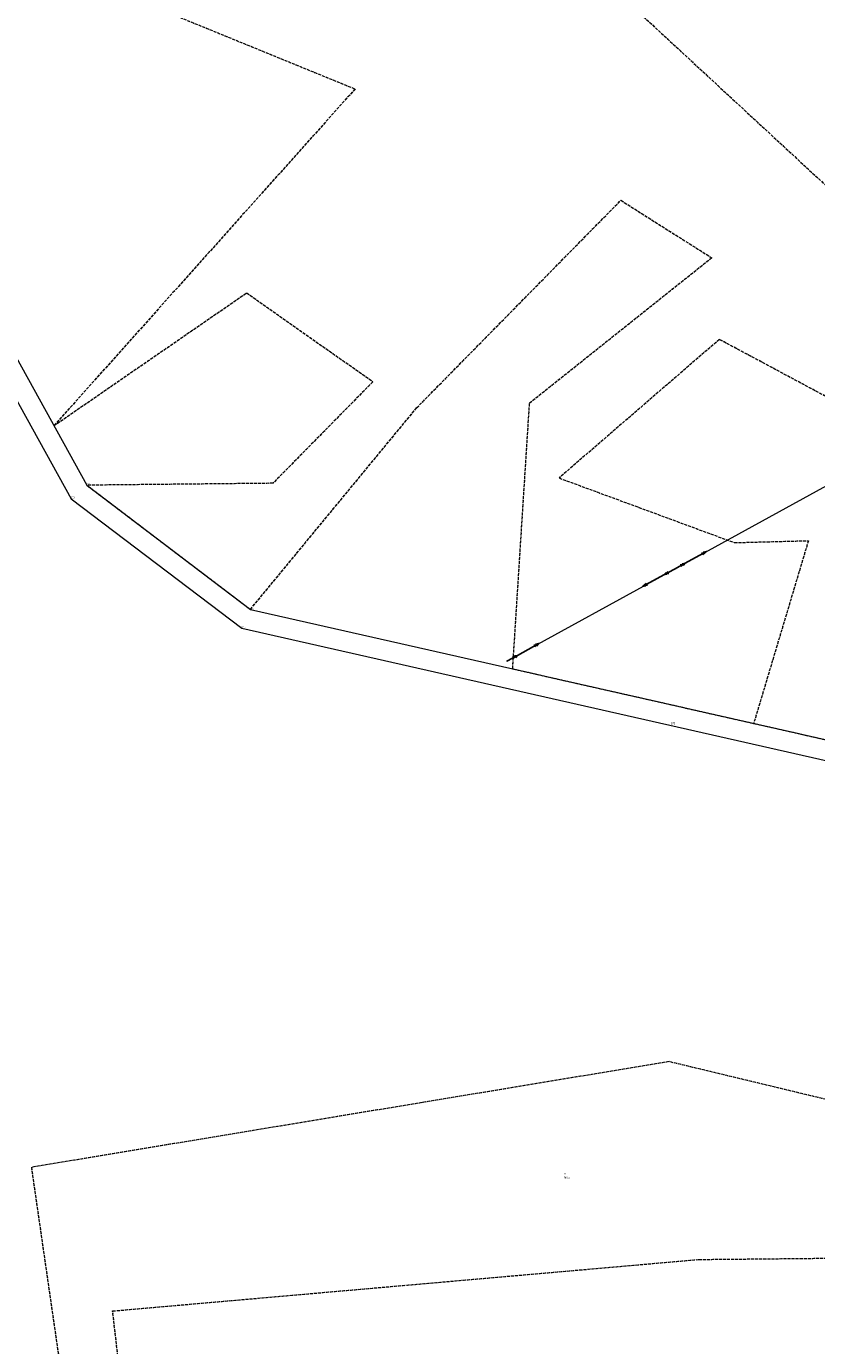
# Model space of a CAD drawing. Header units: metres. Extents: x 6524698 to 6533081, y 5883213 to 5896811.
# Tile 85 of 167: x 6528059 to 6528451, y 5890801 to 5891455. Entities that reach past the tile are written whole.
import ezdxf
from ezdxf.enums import TextEntityAlignment as Align

# ---------------------------------------------------------------- set-up
doc = ezdxf.new("R2010")
doc.units = ezdxf.units.M
doc.header["$MEASUREMENT"] = 0
for name, pattern in [('mapa zasadnicza$0$219-500', [0]), ('mapa zasadnicza$0$egkk-500', [2, 1.5, -0.5]), ('mapa zasadnicza$0$egug-500', [1, 0.5, -0.5]), ('mapa zasadnicza$0$suep_sn_500', [0])]:
    doc.linetypes.add(name, pattern=pattern)
doc.layers.get('0').update_dxf_attribs({"lineweight": 0})
for name, color, linetype in [('mapa zasadnicza$0$203-punkt graniczny', 7, 'Continuous'), ('mapa zasadnicza$0$203-punkt graniczny-Atr103', 7, 'Continuous'), ('mapa zasadnicza$0$203-punkt graniczny-Atr104', 7, 'Continuous'), ('mapa zasadnicza$0$209-oznaczenie konturu klasyfikacyjnego', 7, 'Continuous'), ('mapa zasadnicza$0$210-oznaczenie konturu użytku gruntowego', 7, 'Continuous'), ('mapa zasadnicza$0$211-numer działki ewidencyjnej', 7, 'Continuous'), ('mapa zasadnicza$0$217-kontur klasyfikacyjny', 7, 'Continuous'), ('mapa zasadnicza$0$218-kontur użytku gruntowego', 7, 'Continuous'), ('mapa zasadnicza$0$219-działka ewidencyjna', 7, 'Continuous'), ('mapa zasadnicza$0$przewód elektroenergetyczny średniego napięcia', 7, 'Continuous')]:
    doc.layers.add(name, color=color, linetype=linetype)
doc.styles.add('mapa zasadnicza$0$STANDARD', font='Working1250', dxfattribs={"width": 0.75})

# ---------------------------------------------------------------- blocks, each defined once
blk = doc.blocks.new('mapa zasadnicza$0$203')
at = {"linetype": 'Continuous', "lineweight": 0}
h = blk.add_hatch(color=0, dxfattribs=at)
edge = h.paths.add_edge_path()
edge.add_arc((0, 0), 0.045, 0, 360)
blk = doc.blocks.new('mapa zasadnicza$0$SUEP2')
at = {"color": 0, "linetype": 'Continuous'}
for p, q in [((0, 0), (6.027, 0)), ((5.027, 0), (3.527, 0.5)), ((5.027, 0), (3.527, -0.5)), ((6.027, 0), (4.527, 0.5)), ((6.027, 0), (4.527, -0.5)), ((6.027, 0), (18.027, 0)), ((17.027, 0), (15.527, 0.5)), ((17.027, 0), (15.527, -0.5)), ((18.027, 0), (16.527, 0.5)), ((18.027, 0), (16.527, -0.5))]:
    blk.add_line(p, q, dxfattribs=at)

msp = doc.modelspace()

# ---------------------------------------------------------------- linework, layer by layer
at = {"layer": 'mapa zasadnicza$0$217-kontur klasyfikacyjny', "color": 92, "linetype": 'mapa zasadnicza$0$egkk-500', "lineweight": 18, "flags": 128}
for points in [[(6528109.42, 5891469.72), (6528222.18, 5891423.64)], [(6528354.76, 5891468.92), (6528477.24, 5891355.59)], [(6528222.18, 5891423.64), (6528073.07, 5891256.94)], [(6528252.68, 5891265.74), (6528353.8, 5891368.5)], [(6528353.8, 5891368.5), (6528398.86, 5891340)], [(6528398.86, 5891340), (6528308.42, 5891267.89)], [(6528073.07, 5891256.94), (6528168.47, 5891322.66)], [(6528168.47, 5891322.66), (6528231.02, 5891278.7)], [(6528402.6, 5891299.62), (6528323.21, 5891231.03)], [(6528487.02, 5891254.43), (6528402.6, 5891299.62)], [(6528231.02, 5891278.7), (6528181.51, 5891228.4)], [(6528308.42, 5891267.89), (6528300.07, 5891136.57)], [(6528170.35, 5891165.94), (6528252.68, 5891265.74)], [(6528181.51, 5891228.4), (6528089.37, 5891227.45)], [(6528323.21, 5891231.03), (6528410.01, 5891199.02)], [(6528089.37, 5891227.45), (6528170.35, 5891165.94)], [(6528410.01, 5891199.02), (6528446.68, 5891199.98)], [(6528446.68, 5891199.98), (6528419.59, 5891109.51)], [(6528300.07, 5891136.57), (6528419.59, 5891109.51)], [(6528419.59, 5891109.51), (6528511.97, 5891088.6)], [(6528377.66, 5890942.04), (6528061.87, 5890889.73)], [(6528562.56, 5890897.54), (6528377.66, 5890942.04)], [(6528061.87, 5890889.73), (6528111.92, 5890543.16)], [(6528102.13, 5890818.59), (6528392.35, 5890844.09)], [(6528392.35, 5890844.09), (6528575.32, 5890845.91)], [(6528119.47, 5890669.02), (6528102.13, 5890818.59)]]:
    msp.add_lwpolyline(points, dxfattribs=at)
at = {"layer": 'mapa zasadnicza$0$218-kontur użytku gruntowego', "color": 3, "linetype": 'mapa zasadnicza$0$egug-500', "lineweight": 18, "flags": 128}
for points in [[(6528109.42, 5891469.72), (6528222.18, 5891423.64)], [(6528354.76, 5891468.92), (6528477.24, 5891355.59)], [(6528222.18, 5891423.64), (6528073.07, 5891256.94)], [(6528252.68, 5891265.74), (6528353.8, 5891368.5)], [(6528353.8, 5891368.5), (6528398.86, 5891340)], [(6528398.86, 5891340), (6528308.42, 5891267.89)], [(6528073.07, 5891256.94), (6528168.47, 5891322.66)], [(6528168.47, 5891322.66), (6528231.02, 5891278.7)], [(6528402.6, 5891299.62), (6528323.21, 5891231.03)], [(6528487.02, 5891254.43), (6528402.6, 5891299.62)], [(6528231.02, 5891278.7), (6528181.51, 5891228.4)], [(6528308.42, 5891267.89), (6528300.07, 5891136.57)], [(6528170.35, 5891165.94), (6528252.68, 5891265.74)], [(6528181.51, 5891228.4), (6528089.37, 5891227.45)], [(6528323.21, 5891231.03), (6528410.01, 5891199.02)], [(6528089.37, 5891227.45), (6528170.35, 5891165.94)], [(6528410.01, 5891199.02), (6528446.68, 5891199.98)], [(6528446.68, 5891199.98), (6528419.59, 5891109.51)], [(6528300.07, 5891136.57), (6528419.59, 5891109.51)], [(6528419.59, 5891109.51), (6528511.97, 5891088.6)], [(6528377.66, 5890942.04), (6528061.87, 5890889.73)], [(6528562.56, 5890897.54), (6528377.66, 5890942.04)], [(6528061.87, 5890889.73), (6528111.92, 5890543.16)], [(6528102.13, 5890818.59), (6528392.35, 5890844.09)], [(6528392.35, 5890844.09), (6528575.32, 5890845.91)], [(6528119.47, 5890669.02), (6528102.13, 5890818.59)]]:
    msp.add_lwpolyline(points, dxfattribs=at)
at = {"layer": 'mapa zasadnicza$0$219-działka ewidencyjna', "color": 7, "linetype": 'mapa zasadnicza$0$219-500', "lineweight": 18, "flags": 128}
for points in [[(6527939.55, 5891498.53), (6528089.37, 5891227.45)], [(6527932.61, 5891490.41), (6528081.64, 5891220.76)], [(6528089.37, 5891227.45), (6528170.35, 5891165.94)], [(6528081.64, 5891220.76), (6528166.03, 5891156.67)], [(6528170.35, 5891165.94), (6528511.97, 5891088.6)], [(6528166.03, 5891156.67), (6528510.66, 5891078.64)]]:
    msp.add_lwpolyline(points, dxfattribs=at)
at = {"layer": 'mapa zasadnicza$0$przewód elektroenergetyczny średniego napięcia', "color": 1, "linetype": 'mapa zasadnicza$0$suep_sn_500', "lineweight": 18, "flags": 128}
for points in [[(6528380.37, 5891185.95), (6528470.86, 5891235.61)], [(6528297.37, 5891140.31), (6528380.37, 5891185.95)]]:
    msp.add_lwpolyline(points, dxfattribs=at)

# ---------------------------------------------------------------- block references
at = {"layer": 'mapa zasadnicza$0$203-punkt graniczny', "color": 7, "linetype": 'Continuous', "lineweight": 18}
for p in [(6528089.37, 5891227.45), (6528081.64, 5891220.76), (6528170.35, 5891165.94), (6528166.03, 5891156.67)]:
    msp.add_blockref('mapa zasadnicza$0$203', p, dxfattribs=at)
at = {"layer": 'mapa zasadnicza$0$przewód elektroenergetyczny średniego napięcia', "color": 1, "linetype": 'Continuous', "lineweight": 18}
for p, rotation in [((6528380.37, 5891185.95), 28.75800000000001), ((6528380.37, 5891185.95), 208.8049999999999), ((6528297.37, 5891140.31), 28.805)]:
    msp.add_blockref('mapa zasadnicza$0$SUEP2', p, dxfattribs=dict(at, rotation=rotation))

# ---------------------------------------------------------------- texts
at = {"layer": 'mapa zasadnicza$0$203-punkt graniczny-Atr103', "color": 7, "style": 'mapa zasadnicza$0$STANDARD', "width": 0.667}
for s, p in [('5309', (6528081.64, 5891220.76)), ('5310', (6528166.03, 5891156.67))]:
    msp.add_text(s, height=0.75, dxfattribs=at).set_placement(p, align=Align.BOTTOM_LEFT)
at = {"layer": 'mapa zasadnicza$0$203-punkt graniczny-Atr104', "color": 7, "style": 'mapa zasadnicza$0$STANDARD', "width": 0.667}
for s, p in [('3864', (6528089.37, 5891227.45)), ('3870', (6528170.35, 5891165.94))]:
    msp.add_text(s, height=0.75, dxfattribs=at).set_placement(p)
at = {"layer": 'mapa zasadnicza$0$209-oznaczenie konturu klasyfikacyjnego', "color": 3, "linetype": 'Continuous', "lineweight": 18, "style": 'mapa zasadnicza$0$STANDARD', "width": 0.79}
msp.add_text('RIVa', height=1, dxfattribs=at).set_placement((6528325.47, 5890885.02), align=Align.TOP_LEFT)
at = {"layer": 'mapa zasadnicza$0$210-oznaczenie konturu użytku gruntowego', "color": 3, "linetype": 'Continuous', "lineweight": 18, "style": 'mapa zasadnicza$0$STANDARD', "width": 0.79}
msp.add_text('R', height=1, dxfattribs=at).set_placement((6528325.47, 5890885.92))
at = {"layer": 'mapa zasadnicza$0$211-numer działki ewidencyjnej', "color": 7, "linetype": 'Continuous', "lineweight": 18, "style": 'mapa zasadnicza$0$STANDARD', "width": 0.79}
msp.add_text('173', height=1, dxfattribs=at).set_placement((6528378.48, 5891110.04), align=Align.TOP_LEFT)

doc.saveas('drawing.dxf')
